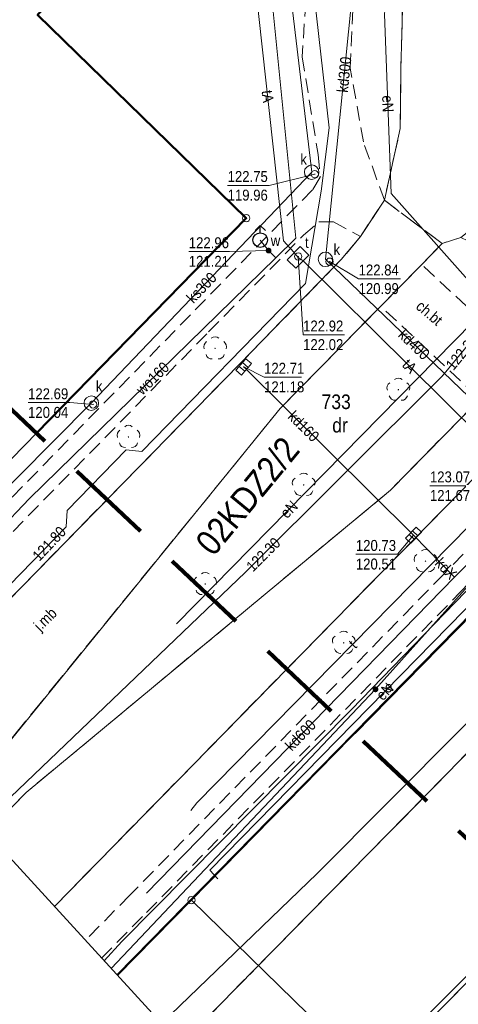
# Model space of a CAD drawing. Header units: metres. Extents: x 0 to 6446955, y 0 to 5658558.
# Tile 86 of 188: x 6441155 to 6441185, y 5654473 to 5654541. Entities that reach past the tile are written whole.
import ezdxf
from ezdxf.enums import TextEntityAlignment as Align

# ---------------------------------------------------------------- set-up
doc = ezdxf.new("R2010")
doc.units = ezdxf.units.M
doc.header["$MEASUREMENT"] = 0
for name, pattern in [('1.0_0.5', [1.5, 1, -0.5]), ('1.5_0.5', [2, 1.5, -0.5]), ('2', [0.9, 0.6, -0.3]), ('219-500', [0]), ('PRZER2-1', [3, 2, -1]), ('PRZER3-1', [4, 3, -1])]:
    doc.linetypes.add(name, pattern=pattern)
doc.layers.get('0').update_dxf_attribs({"color": 2, "linetype": 'CONTINUOUS', "lineweight": 5})
doc.layers.add('1ramki', color=7, linetype='PRZER2-1', lineweight=18)
doc.layers.add('z - MPZT', color=121, linetype='PRZER3-1', lineweight=18)
for name, color, linetype in [('202-punkt graniczny', 7, 'CONTINUOUS'), ('209-oznaczenie konturu klasyfikacyjnego', 7, 'CONTINUOUS'), ('211-numer działki ewidencyjnej', 7, 'CONTINUOUS'), ('217-kontur klasyfikacyjny', 7, 'CONTINUOUS'), ('218-kontur użytku gruntowego', 7, 'CONTINUOUS'), ('219-działka ewidencyjna', 7, 'CONTINUOUS'), ('chodnik', 7, 'CONTINUOUS'), ('chodnik-Atr17', 7, 'CONTINUOUS'), ('drzewo liściaste', 7, 'CONTINUOUS'), ('elektroenergetyczne urządzenie techniczne', 7, 'CONTINUOUS'), ('elektroenergetyczne urządzenie techniczne-Atr17', 7, 'CONTINUOUS'), ('hydrant', 7, 'CONTINUOUS'), ('jezdnia', 7, 'CONTINUOUS'), ('jezdnia-Atr17', 7, 'CONTINUOUS'), ('komora podziemna', 7, 'CONTINUOUS'), ('kratka ściekowa', 7, 'CONTINUOUS'), ('krawężnik', 7, 'CONTINUOUS'), ('ogrodzenie trwałe', 7, 'CONTINUOUS'), ('przewód elektroenergetyczny podziemny', 7, 'CONTINUOUS'), ('przewód elektroenergetyczny podziemny-Atr1', 7, 'CONTINUOUS'), ('przewód gazowy', 7, 'CONTINUOUS'), ('przewód kanalizacyjny', 7, 'CONTINUOUS'), ('przewód kanalizacyjny-Atr1', 7, 'CONTINUOUS'), ('przewód telekomunikacyjny podziemny', 7, 'CONTINUOUS'), ('przewód telekomunikacyjny podziemny-Atr1', 7, 'CONTINUOUS'), ('przewód wodociągowy', 7, 'CONTINUOUS'), ('przewód wodociągowy-Atr1', 7, 'CONTINUOUS'), ('rzedna', 7, 'CONTINUOUS'), ('rzedna-Atr2', 7, 'CONTINUOUS'), ('rzedna-Atr3', 7, 'CONTINUOUS'), ('właz do komory lub kanału - okrągły', 7, 'CONTINUOUS'), ('właz do komory lub kanału - okrągły-Atr17', 7, 'CONTINUOUS'), ('Zakres', 7, 'CONTINUOUS'), ('zasuwa lub zawór', 7, 'CONTINUOUS'), ('zasuwa lub zawór-Atr17', 7, 'CONTINUOUS')]:
    doc.layers.add(name, color=color, linetype=linetype)
doc.styles.add('MapaZas', font='geodezja.shx', dxfattribs={"width": 0.9})
doc.linetypes.add('902-500', pattern='A,3.75,0,[1,ksztalty.shx,S=0.5,R=0,X=0,Y=0],3.75', length=7.5)
doc.linetypes.add('OLZ', pattern='A,3,-1,[36,msgB.shx,S=0.008,R=0,X=-0.5,Y=0],3', length=7)

# ---------------------------------------------------------------- blocks, each defined once
blk = doc.blocks.new('202')
at = {"color": 0, "linetype": 'Continuous', "lineweight": 0}
blk.add_circle((0, 0), 0.25, dxfattribs=at)
blk = doc.blocks.new('US22')
at = {"color": 0, "linetype": 'Continuous', "lineweight": 13}
blk.add_circle((0, 0), 0.25, dxfattribs=at)
blk = doc.blocks.new('PW01')
at = {"linetype": 'Continuous', "lineweight": 13}
h = blk.add_hatch(color=0, dxfattribs=at)
edge = h.paths.add_edge_path()
edge.add_arc((0, 0), 0.045, 0, 360)
blk = doc.blocks.new('OP021')
at = {"linetype": 'Continuous', "lineweight": 13}
h = blk.add_hatch(color=0, dxfattribs=at)
edge = h.paths.add_edge_path()
edge.add_arc((0, 0), 0.05, 0, 360)
at = {"color": 0, "linetype": 'Continuous', "lineweight": 13}
for centre, start, end in [((0, 0.4), 49.272, 130.728), ((-0.38, 0.124), 121.308, 202.548), ((0.38, 0.124), 337.452, 58.692), ((-0.235, -0.324), 193.221, 274.871), ((0.235, -0.324), 265.129, 346.779)]:
    blk.add_arc(centre, 0.4, start, end, dxfattribs=at)
blk = doc.blocks.new('US05')
at = {"color": 0, "linetype": 'Continuous', "lineweight": 13}
for p, q in [((-0.525, -0.25), (-0.525, 0.25)), ((-0.525, 0.25), (-0.175, 0.25)), ((-0.175, -0.25), (-0.175, 0.25)), ((-0.175, 0.25), (0.175, 0.25)), ((0.175, -0.25), (0.175, 0.25)), ((0.175, 0.25), (0.525, 0.25)), ((0.525, -0.25), (0.525, 0.25)), ((-0.525, -0.25), (-0.175, -0.25)), ((-0.175, -0.25), (0.175, -0.25)), ((0.175, -0.25), (0.525, -0.25))]:
    blk.add_line(p, q, dxfattribs=at)
blk = doc.blocks.new('US25')
at = {"linetype": 'Continuous', "lineweight": 0}
h = blk.add_hatch(color=0, dxfattribs=at)
edge = h.paths.add_edge_path()
edge.add_arc((0, 0), 0.2, 0, 360)
blk = doc.blocks.new('SUWH')
at = {"color": 0, "linetype": 'Continuous'}
for p in [(-0.354, 0.646), (0, 0.5), (0.354, 0.646)]:
    blk.add_line(p, (0, 1), dxfattribs=at)
blk.add_circle((0, 0), 0.5, dxfattribs=at)

msp = doc.modelspace()

# ---------------------------------------------------------------- linework, layer by layer
at = {"layer": '1ramki', "color": 0, "linetype": 'Continuous', "lineweight": 13, "flags": 128}
msp.add_lwpolyline([(6441006.976, 5654850.87), (6441297.309, 5654533.78), (6441194.112, 5654439.161), (6440903.779, 5654756.251)], close=True, dxfattribs=at)
at = {"layer": '217-kontur klasyfikacyjny', "color": 3, "linetype": 'Continuous', "lineweight": 13}
msp.add_line((6441141.056, 5654497.106), (6441170.17, 5654526.9), dxfattribs=at)
at = {"layer": '217-kontur klasyfikacyjny', "color": 3, "linetype": 'Continuous', "lineweight": 13, "flags": 128}
msp.add_lwpolyline([(6441170.17, 5654526.9), (6441155.84, 5654540.84)], dxfattribs=at)
at = {"layer": '218-kontur użytku gruntowego', "color": 3, "linetype": 'Continuous', "lineweight": 13}
for p, q in [((6441170.17, 5654526.9), (6441141.056, 5654497.106)), ((6441141.056, 5654497.106), (6441170.17, 5654526.9))]:
    msp.add_line(p, q, dxfattribs=at)
at = {"layer": '218-kontur użytku gruntowego', "color": 3, "linetype": 'Continuous', "lineweight": 13, "flags": 128}
for points in [[(6441170.17, 5654526.9), (6441155.84, 5654540.84)], [(6441155.84, 5654540.84), (6441170.17, 5654526.9)], [(6441191.54, 5654505.76), (6441166.4, 5654480.13)], [(6441166.4, 5654480.13), (6441191.54, 5654505.76)]]:
    msp.add_lwpolyline(points, dxfattribs=at)
at = {"layer": '218-kontur użytku gruntowego', "color": 3, "linetype": 'Continuous', "lineweight": 13}
for points in [[(6441161.331, 5654474.963), (6441166.4, 5654480.13)], [(6441166.4, 5654480.13), (6441161.331, 5654474.963)]]:
    msp.add_lwpolyline(points, dxfattribs=at)
at = {"layer": '219-działka ewidencyjna', "color": 3, "linetype": '219-500', "lineweight": 13}
msp.add_line((6441141.056, 5654497.106), (6441170.17, 5654526.9), dxfattribs=at)
at = {"layer": '219-działka ewidencyjna', "color": 3, "linetype": '219-500', "lineweight": 13, "flags": 128}
for points in [[(6441170.17, 5654526.9), (6441155.84, 5654540.84)], [(6441166.4, 5654480.13), (6441191.54, 5654505.76)]]:
    msp.add_lwpolyline(points, dxfattribs=at)
at = {"layer": '219-działka ewidencyjna', "color": 3, "linetype": '219-500', "lineweight": 13}
for points in [[(6441161.331, 5654474.963), (6441166.4, 5654480.13)], [(6441201.471, 5654445.908), (6441166.4, 5654480.13)]]:
    msp.add_lwpolyline(points, dxfattribs=at)
at = {"layer": 'chodnik', "color": 7, "linetype": '1.0_0.5', "lineweight": 13}
for p, q in [((6441174.34, 5654543.23), (6441174.01, 5654537.97)), ((6441177.31, 5654537.2), (6441177.55, 5654542.86)), ((6441174.01, 5654537.97), (6441175.1, 5654531.28)), ((6441178.21, 5654532.13), (6441177.31, 5654537.2)), ((6441179.65, 5654528.13), (6441178.21, 5654532.13)), ((6441175.1, 5654531.28), (6441175.25, 5654529.72)), ((6441175.25, 5654529.72), (6441174.71, 5654528.84)), ((6441174.71, 5654528.84), (6441166.34, 5654520.28)), ((6441178, 5654525.64), (6441179.65, 5654528.13)), ((6441174.09, 5654525.73), (6441175.15, 5654526.65)), ((6441175.15, 5654526.65), (6441176.16, 5654526.66)), ((6441176.16, 5654526.66), (6441178, 5654525.64)), ((6441167.58, 5654519.1), (6441174.09, 5654525.73)), ((6441166.34, 5654520.28), (6441144.54, 5654498.01)), ((6441145.75, 5654496.85), (6441167.58, 5654519.1))]:
    msp.add_line(p, q, dxfattribs=at)
at = {"layer": 'chodnik', "color": 7, "linetype": '1.0_0.5', "lineweight": 13, "flags": 128}
msp.add_lwpolyline([(6441182.22, 5654523.72), (6441179.4, 5654520.87), (6441186.2, 5654514.5), (6441189.05, 5654517.37)], close=True, dxfattribs=at)
at = {"layer": 'chodnik', "color": 7, "linetype": '1.0_0.5', "lineweight": 13}
for points in [[(6441218.82, 5654513.77), (6441215.86, 5654515.89), (6441210.11, 5654513.79), (6441209.97, 5654513.78), (6441203.43, 5654512.89), (6441197.4, 5654513.63), (6441192.8, 5654515.06), (6441190.08, 5654513.24), (6441191.18, 5654512.11), (6441191.72, 5654511.16), (6441191.33, 5654510.32), (6441183.73, 5654502.49), (6441162.18, 5654480.48), (6441159.122, 5654477.375)], [(6441160.238, 5654476.157), (6441163.32, 5654479.29), (6441184.83, 5654501.22), (6441193.3, 5654509.92), (6441194.68, 5654510.76), (6441196.3, 5654510.6), (6441204.48, 5654509.69), (6441212.27, 5654511.08), (6441218.82, 5654513.77)]]:
    msp.add_lwpolyline(points, dxfattribs=at)
at = {"layer": 'jezdnia', "color": 7, "linetype": '1.5_0.5', "lineweight": 13, "flags": 128}
msp.add_lwpolyline([(6441226.55, 5654549.73), (6441223.16, 5654553.12), (6441222.25, 5654552.28), (6441221.24, 5654552.16), (6441220.55, 5654552.65), (6441218.75, 5654554.7), (6441217.83, 5654555.33), (6441217.16, 5654556.15), (6441216.38, 5654557.82), (6441216.51, 5654559.23), (6441212.87, 5654562.46), (6441210.4, 5654561.39), (6441207.86, 5654560.97), (6441204.8, 5654560.89), (6441200.48, 5654560.74), (6441196.23, 5654560.69), (6441193.62, 5654560.91), (6441191.25, 5654561.69), (6441188.41, 5654563.31), (6441184.12, 5654561.22), (6441186.78, 5654558.32), (6441188.27, 5654556.75), (6441188.37, 5654556.58), (6441188.46, 5654556.4), (6441188.5, 5654556.2), (6441188.51, 5654556), (6441188.49, 5654555.79), (6441188.43, 5654555.6), (6441188.33, 5654555.42), (6441188.21, 5654555.25), (6441188.06, 5654555.11), (6441187.9, 5654555.01), (6441187.7, 5654554.93), (6441187.5, 5654554.88), (6441187.3, 5654554.87), (6441187.1, 5654554.89), (6441186.9, 5654554.95), (6441186.73, 5654555.05), (6441184.97, 5654556.94), (6441182.28, 5654559.82), (6441179.73, 5654556.33), (6441181.43, 5654553.53), (6441182.36, 5654549.51), (6441181.81, 5654545.99), (6441181.7, 5654545.53), (6441180.92, 5654542.07), (6441180.78, 5654537.11), (6441180.74, 5654533.05), (6441179.65, 5654528.13), (6441183.62, 5654525.17), (6441184.89, 5654525.58), (6441189.43, 5654529.07), (6441189.28, 5654529.27), (6441189.14, 5654529.49), (6441188.99, 5654529.7), (6441188.85, 5654529.92), (6441188.72, 5654530.13), (6441188.59, 5654530.36), (6441188.46, 5654530.58), (6441188.34, 5654530.8), (6441188.21, 5654531.02), (6441188.1, 5654531.25), (6441187.98, 5654531.48), (6441187.88, 5654531.71), (6441187.76, 5654531.94), (6441187.66, 5654532.17), (6441187.56, 5654532.41), (6441187.46, 5654532.65), (6441187.37, 5654532.88), (6441187.28, 5654533.12), (6441187.19, 5654533.36), (6441187.11, 5654533.6), (6441187.03, 5654533.85), (6441186.96, 5654534.09), (6441186.88, 5654534.34), (6441186.82, 5654534.58), (6441186.75, 5654534.83), (6441186.69, 5654535.07), (6441186.63, 5654535.32), (6441186.57, 5654535.58), (6441186.53, 5654535.83), (6441186.48, 5654536.08), (6441186.4, 5654536.59), (6441186.37, 5654536.84), (6441186.33, 5654537.09), (6441186.31, 5654537.34), (6441186.29, 5654537.6), (6441186.27, 5654537.85), (6441186.25, 5654538.11), (6441186.24, 5654538.36), (6441186.23, 5654538.62), (6441186.22, 5654538.87), (6441186.23, 5654539.13), (6441186.23, 5654539.38), (6441186.24, 5654539.64), (6441186.25, 5654539.89), (6441186.27, 5654540.15), (6441186.28, 5654540.41), (6441186.29, 5654540.47), (6441186.29, 5654540.54), (6441186.31, 5654540.61), (6441186.31, 5654540.68), (6441186.32, 5654540.75), (6441186.32, 5654540.82), (6441186.34, 5654540.96), (6441186.34, 5654541.03), (6441186.35, 5654541.1), (6441186.37, 5654541.17), (6441186.38, 5654541.23), (6441186.38, 5654541.3), (6441186.39, 5654541.37), (6441186.41, 5654541.51), (6441186.45, 5654541.76), (6441186.49, 5654542.01), (6441186.54, 5654542.26), (6441186.58, 5654542.51), (6441186.63, 5654542.76), (6441186.69, 5654543.01), (6441186.81, 5654543.5), (6441186.88, 5654543.75), (6441186.95, 5654543.99), (6441187.02, 5654544.23), (6441187.11, 5654544.48), (6441187.18, 5654544.72), (6441187.26, 5654544.96), (6441187.36, 5654545.19), (6441187.45, 5654545.43), (6441187.55, 5654545.67), (6441187.64, 5654545.9), (6441187.75, 5654546.14), (6441187.86, 5654546.36), (6441187.96, 5654546.59), (6441188.08, 5654546.82), (6441188.19, 5654547.05), (6441188.32, 5654547.27), (6441188.44, 5654547.49), (6441188.56, 5654547.71), (6441188.7, 5654547.93), (6441188.83, 5654548.15), (6441188.97, 5654548.36), (6441189.11, 5654548.57), (6441189.25, 5654548.78), (6441189.4, 5654548.99), (6441189.55, 5654549.2), (6441189.7, 5654549.4), (6441189.86, 5654549.6), (6441190.01, 5654549.8), (6441190.18, 5654549.99), (6441190.34, 5654550.19), (6441190.51, 5654550.38), (6441190.68, 5654550.57), (6441190.85, 5654550.75), (6441191.03, 5654550.94), (6441191.21, 5654551.12), (6441191.39, 5654551.29), (6441191.57, 5654551.47), (6441191.76, 5654551.64), (6441191.95, 5654551.81), (6441192.14, 5654551.98), (6441192.33, 5654552.14), (6441192.54, 5654552.3), (6441192.73, 5654552.46), (6441193.14, 5654552.76), (6441193.35, 5654552.92), (6441193.55, 5654553.05), (6441193.76, 5654553.2), (6441193.98, 5654553.34), (6441194.19, 5654553.47), (6441194.41, 5654553.6), (6441194.62, 5654553.72), (6441194.85, 5654553.85), (6441195.07, 5654553.98), (6441195.29, 5654554.09), (6441195.52, 5654554.21), (6441195.75, 5654554.31), (6441195.98, 5654554.42), (6441196.21, 5654554.53), (6441196.44, 5654554.63), (6441196.67, 5654554.73), (6441196.9, 5654554.82), (6441197.15, 5654554.91), (6441197.39, 5654555), (6441197.62, 5654555.08), (6441197.86, 5654555.17), (6441198.1, 5654555.24), (6441198.34, 5654555.31), (6441198.59, 5654555.38), (6441198.84, 5654555.45), (6441199.08, 5654555.51), (6441199.33, 5654555.57), (6441199.57, 5654555.63), (6441199.82, 5654555.67), (6441200.32, 5654555.77), (6441200.57, 5654555.81), (6441200.81, 5654555.84), (6441201.08, 5654555.88), (6441201.33, 5654555.9), (6441201.58, 5654555.93), (6441201.83, 5654555.96), (6441202.08, 5654555.97), (6441202.33, 5654555.99), (6441202.59, 5654556), (6441202.84, 5654556.01), (6441203.09, 5654556.01), (6441203.35, 5654556.01), (6441203.6, 5654556), (6441203.85, 5654556), (6441204.1, 5654555.99), (6441204.36, 5654555.98), (6441204.61, 5654555.96), (6441204.86, 5654555.93), (6441205.11, 5654555.91), (6441205.37, 5654555.88), (6441205.62, 5654555.85), (6441205.87, 5654555.81), (6441206.11, 5654555.77), (6441206.36, 5654555.72), (6441206.61, 5654555.68), (6441206.86, 5654555.62), (6441207.11, 5654555.57), (6441207.35, 5654555.51), (6441207.6, 5654555.45), (6441207.85, 5654555.39), (6441208.09, 5654555.31), (6441208.33, 5654555.24), (6441208.57, 5654555.16), (6441208.81, 5654555.08), (6441209.05, 5654554.99), (6441209.29, 5654554.9), (6441209.52, 5654554.82), (6441209.76, 5654554.71), (6441209.98, 5654554.62), (6441210.22, 5654554.51), (6441210.45, 5654554.41), (6441210.68, 5654554.29), (6441210.91, 5654554.19), (6441211.13, 5654554.07), (6441211.35, 5654553.95), (6441211.57, 5654553.83), (6441211.8, 5654553.7), (6441212.02, 5654553.57), (6441212.22, 5654553.44), (6441212.44, 5654553.3), (6441212.65, 5654553.17), (6441212.87, 5654553.03), (6441213.07, 5654552.88), (6441213.27, 5654552.73), (6441213.48, 5654552.57), (6441213.68, 5654552.42), (6441213.87, 5654552.27), (6441214.07, 5654552.1), (6441214.27, 5654551.94), (6441214.45, 5654551.78), (6441214.65, 5654551.6), (6441214.83, 5654551.44), (6441215.02, 5654551.26), (6441215.2, 5654551.08), (6441215.38, 5654550.9), (6441215.56, 5654550.73), (6441215.72, 5654550.53), (6441215.9, 5654550.35), (6441216.07, 5654550.16), (6441216.22, 5654549.96), (6441216.39, 5654549.77), (6441216.7, 5654549.37), (6441216.86, 5654549.17), (6441217, 5654548.97), (6441217.15, 5654548.76), (6441217.3, 5654548.55), (6441217.43, 5654548.34), (6441217.57, 5654548.13), (6441217.71, 5654547.92), (6441217.84, 5654547.69), (6441217.97, 5654547.48), (6441218.09, 5654547.26), (6441218.21, 5654547.04), (6441218.33, 5654546.81), (6441218.44, 5654546.58), (6441218.56, 5654546.36), (6441218.66, 5654546.13), (6441218.77, 5654545.9), (6441218.87, 5654545.66), (6441218.96, 5654545.43), (6441219.06, 5654545.19)], close=True, dxfattribs=at)
at = {"layer": 'jezdnia', "color": 7, "linetype": '1.5_0.5', "lineweight": 13}
for points in [[(6441150.244, 5654487.072), (6441152.83, 5654489.72), (6441172.5, 5654513.85), (6441179.4, 5654520.87), (6441182.22, 5654523.72), (6441183.62, 5654525.17), (6441179.65, 5654528.13), (6441178, 5654525.64), (6441176.69, 5654524.06), (6441169.73, 5654516.92), (6441147.85, 5654494.57), (6441145.541, 5654492.209)], [(6441156.997, 5654479.697), (6441160, 5654482.77), (6441189.27, 5654512.62), (6441190.08, 5654513.24), (6441192.8, 5654515.06), (6441197.79, 5654516.71), (6441189.91, 5654520.49), (6441189.84, 5654518.85), (6441189.05, 5654517.37), (6441186.2, 5654514.5), (6441180.07, 5654508.25), (6441155.05, 5654487.51), (6441152.355, 5654484.766)], [(6441173.11, 5654462.098), (6441178.1, 5654467.14), (6441180.22, 5654469.35), (6441189.15, 5654478.36), (6441192.71, 5654474.91), (6441206.6, 5654489.1), (6441195.3, 5654500.34), (6441165.669, 5654470.226)]]:
    msp.add_lwpolyline(points, dxfattribs=at)
at = {"layer": 'komora podziemna', "color": 32, "linetype": 'Continuous', "lineweight": 13, "flags": 128}
for points in [[(6441175.16, 5654530.05), (6441175.12, 5654529.86), (6441175.01, 5654529.7), (6441174.84, 5654529.6), (6441174.65, 5654529.56), (6441174.46, 5654529.6), (6441174.31, 5654529.71), (6441174.2, 5654529.88), (6441174.16, 5654530.07), (6441174.2, 5654530.26), (6441174.32, 5654530.41), (6441174.48, 5654530.52), (6441174.67, 5654530.56), (6441174.86, 5654530.52), (6441175.02, 5654530.4), (6441175.12, 5654530.24)], [(6441176.1, 5654524.07), (6441176.06, 5654523.88), (6441175.95, 5654523.72), (6441175.79, 5654523.62), (6441175.59, 5654523.58), (6441175.41, 5654523.62), (6441175.25, 5654523.74), (6441175.14, 5654523.9), (6441175.1, 5654524.09), (6441175.15, 5654524.28), (6441175.26, 5654524.44), (6441175.42, 5654524.54), (6441175.61, 5654524.58), (6441175.8, 5654524.54), (6441175.96, 5654524.42), (6441176.07, 5654524.26)], [(6441160.03, 5654514.21), (6441159.99, 5654514.02), (6441159.87, 5654513.86), (6441159.71, 5654513.75), (6441159.52, 5654513.72), (6441159.33, 5654513.76), (6441159.17, 5654513.87), (6441159.07, 5654514.04), (6441159.03, 5654514.23), (6441159.07, 5654514.42), (6441159.19, 5654514.57), (6441159.35, 5654514.68), (6441159.54, 5654514.72), (6441159.73, 5654514.67), (6441159.89, 5654514.56), (6441159.99, 5654514.4)]]:
    msp.add_lwpolyline(points, close=True, dxfattribs=at)
at = {"layer": 'komora podziemna', "color": 30, "linetype": 'Continuous', "lineweight": 13, "flags": 128}
msp.add_lwpolyline([(6441173.87, 5654524.95), (6441174.46, 5654524.37), (6441173.58, 5654523.48), (6441172.97, 5654524.05)], close=True, dxfattribs=at)
at = {"layer": 'krawężnik', "color": 7, "linetype": 'Continuous', "lineweight": 13}
for points in [[(6441181.7, 5654545.53), (6441180.92, 5654542.07), (6441180.78, 5654537.11), (6441180.74, 5654533.05), (6441179.65, 5654528.13), (6441178, 5654525.64), (6441176.69, 5654524.06), (6441169.73, 5654516.92), (6441147.85, 5654494.57), (6441145.541, 5654492.209)], [(6441150.244, 5654487.072), (6441152.83, 5654489.72), (6441172.5, 5654513.85), (6441179.4, 5654520.87), (6441182.22, 5654523.72), (6441183.62, 5654525.17), (6441184.89, 5654525.58), (6441186.34, 5654524.89), (6441187.7, 5654523.41), (6441189.18, 5654522.05), (6441189.91, 5654520.49), (6441189.84, 5654518.85), (6441189.05, 5654517.37), (6441186.2, 5654514.5)], [(6441186.2, 5654514.5), (6441180.07, 5654508.25), (6441155.05, 5654487.51), (6441152.355, 5654484.766)], [(6441190.08, 5654513.24), (6441189.27, 5654512.62), (6441160, 5654482.77), (6441156.997, 5654479.697)], [(6441206.6, 5654489.1), (6441195.3, 5654500.34), (6441165.669, 5654470.226)], [(6441206.6, 5654489.1), (6441192.71, 5654474.91), (6441189.15, 5654478.36), (6441180.22, 5654469.35), (6441178.1, 5654467.14), (6441173.11, 5654462.098)]]:
    msp.add_lwpolyline(points, dxfattribs=at)
at = {"layer": 'ogrodzenie trwałe', "color": 7, "linetype": '902-500', "lineweight": 35}
msp.add_lwpolyline([(6441161.289, 5654475.009), (6441191.53, 5654505.83), (6441205.88, 5654491.92)], dxfattribs=at)
at = {"layer": 'przewód elektroenergetyczny podziemny', "color": 1, "linetype": 'Continuous', "lineweight": 13, "flags": 128}
for points in [[(6441186.32, 5654521.62), (6441180.11, 5654528.6), (6441179.67, 5654540.89), (6441180.28, 5654547.09)], [(6441165.38, 5654499.09), (6441186.99, 5654521.04)], [(6441179.04, 5654494.59), (6441190.56, 5654507.42), (6441192.08, 5654507.86), (6441194.06, 5654505.46), (6441204.81, 5654494.01), (6441205.83, 5654493.44), (6441207.13, 5654494.02), (6441216.46, 5654503.8), (6441217.7, 5654505.07)], [(6441168.22, 5654481.6), (6441167.66, 5654482.18), (6441191.7, 5654506.7), (6441199.32, 5654499.37), (6441203.18, 5654497.43)]]:
    msp.add_lwpolyline(points, dxfattribs=at)
at = {"layer": 'przewód elektroenergetyczny podziemny', "color": 1, "linetype": 'Continuous', "lineweight": 13}
for points in [[(6441203.11, 5654539.03), (6441204.15, 5654537.68), (6441193.84, 5654527.3), (6441188.61, 5654522.1), (6441183.64, 5654516.1), (6441170.12, 5654502.63), (6441153.99, 5654487.2), (6441151.994, 5654485.16)], [(6441160.407, 5654475.973), (6441161.62, 5654477.3), (6441177.38, 5654493.19), (6441191.66, 5654507.9), (6441192.51, 5654507.99), (6441199.61, 5654504.91), (6441207.41, 5654497.38), (6441208.33, 5654497.49), (6441214.74, 5654503.88), (6441215.81, 5654503.81), (6441225.39, 5654493.8), (6441238.148, 5654479.536)], [(6441160.884, 5654475.451), (6441179.04, 5654494.59)]]:
    msp.add_lwpolyline(points, dxfattribs=at)
at = {"layer": 'przewód gazowy', "color": 40, "linetype": 'Continuous', "lineweight": 13}
for p, q in [((6441174.65, 5654543.8), (6441175.85, 5654533.1)), ((6441175.85, 5654533.1), (6441175.32, 5654528.75)), ((6441175.32, 5654528.75), (6441174.24, 5654522.43)), ((6441174.24, 5654522.43), (6441163, 5654510.91)), ((6441161.93, 5654511.02), (6441157.87, 5654506.86)), ((6441163, 5654510.91), (6441161.93, 5654511.02)), ((6441157.87, 5654506.86), (6441157.8, 5654505.73)), ((6441157.8, 5654505.73), (6441145.06, 5654492.69))]:
    msp.add_line(p, q, dxfattribs=at)
at = {"layer": 'przewód kanalizacyjny', "color": 34, "linetype": 'Continuous', "lineweight": 13, "flags": 128}
for points in [[(6441174.66, 5654530.06), (6441171.85, 5654553.64)], [(6441175.6, 5654524.08), (6441178.17, 5654549.42)], [(6441159.53, 5654514.22), (6441174.66, 5654530.06)], [(6441175.6, 5654524.08), (6441191.22, 5654509.12)], [(6441169.99, 5654516.7), (6441181.65, 5654505.17)], [(6441163.32, 5654480.61), (6441184.46, 5654502.29), (6441191.22, 5654509.12)], [(6441184.46, 5654502.29), (6441181.65, 5654505.17)], [(6441196.11, 5654485.7), (6441177.38, 5654467.02)]]:
    msp.add_lwpolyline(points, dxfattribs=at)
at = {"layer": 'przewód kanalizacyjny', "color": 34, "linetype": 'Continuous', "lineweight": 13}
msp.add_lwpolyline([(6441141.758, 5654496.34), (6441159.53, 5654514.22)], dxfattribs=at)
at = {"layer": 'przewód telekomunikacyjny podziemny', "color": 30, "linetype": 'Continuous', "lineweight": 13, "flags": 128}
for points in [[(6441169.26, 5654561.77), (6441169.03, 5654561.36), (6441168.51, 5654560.76), (6441170.56, 5654545.13), (6441172.72, 5654525.36), (6441173.44, 5654524.56), (6441173.72, 5654524.21)], [(6441173.72, 5654524.21), (6441174.08, 5654523.97), (6441188.68, 5654509.53), (6441188.74, 5654509.05)], [(6441188.74, 5654509.05), (6441188.17, 5654508.55), (6441166.77, 5654486.81), (6441166.37, 5654486.27)]]:
    msp.add_lwpolyline(points, dxfattribs=at)
at = {"layer": 'przewód wodociągowy', "color": 5, "linetype": 'Continuous', "lineweight": 13}
for p, q in [((6441173.56, 5654525.54), (6441170.69, 5654554.29)), ((6441172.19, 5654524.18), (6441173.56, 5654525.54)), ((6441155.27, 5654507.65), (6441172.19, 5654524.18)), ((6441143.039, 5654494.941), (6441155.27, 5654507.65))]:
    msp.add_line(p, q, dxfattribs=at)
at = {"layer": 'przewód wodociągowy', "color": 5, "linetype": 'Continuous', "lineweight": 13, "flags": 128}
for points in [[(6441171.13, 5654525.4), (6441171.7, 5654524.68)], [(6441171.7, 5654524.68), (6441172.19, 5654524.18)]]:
    msp.add_lwpolyline(points, dxfattribs=at)
at = {"layer": 'przewód wodociągowy', "color": 5, "linetype": 'Continuous', "lineweight": 13}
msp.add_lwpolyline([(6441164.354, 5654471.661), (6441175.03, 5654481.95), (6441194.73, 5654501.74), (6441206, 5654490.87), (6441215.73, 5654500.43), (6441236.2, 5654477.75)], dxfattribs=at)
at = {"layer": 'rzedna-Atr2', "color": 7, "lineweight": 13, "flags": 128}
for points in [[(6441174.87, 5654529.92), (6441171.74, 5654529.15), (6441168.886, 5654529.15)], [(6441173.74, 5654524.27), (6441174.07, 5654518.9), (6441176.918, 5654518.9)], [(6441175.89, 5654523.92), (6441177.88, 5654522.74), (6441180.766, 5654522.74)], [(6441159.65, 5654514.13), (6441158.06, 5654514.25), (6441155.185, 5654514.25)], [(6441188.87, 5654508.95), (6441185.63, 5654508.55), (6441182.776, 5654508.55)]]:
    msp.add_lwpolyline(points, dxfattribs=at)
at = {"layer": 'rzedna-Atr2', "color": 5, "lineweight": 13, "flags": 128}
msp.add_lwpolyline([(6441171.7, 5654524.68), (6441169.01, 5654524.61), (6441166.22, 5654524.61)], dxfattribs=at)
at = {"layer": 'rzedna-Atr2', "color": 34, "lineweight": 13, "flags": 128}
for points in [[(6441169.99, 5654516.7), (6441171.39, 5654516), (6441173.951, 5654516)], [(6441181.65, 5654505.17), (6441180.54, 5654503.85), (6441177.692, 5654503.85)]]:
    msp.add_lwpolyline(points, dxfattribs=at)
at = {"layer": 'z - MPZT', "linetype": 'Continuous', "lineweight": 50}
for points in [[(6441155.76, 5654512.154), (6441170.17, 5654526.9), (6441155.84, 5654540.84), (6441168.61, 5654553.86), (6441133.22, 5654592.61), (6441106.62, 5654620.73), (6441092.95, 5654635.37), (6441030.23, 5654702.09), (6441032.251, 5654703.98), (6441022.29, 5654714.63), (6441016.51, 5654720.91), (6440996.06, 5654744.3), (6440984.25, 5654757.15), (6440975.96, 5654766.48), (6440959.13, 5654784.684)], [(6441247.458, 5654534.105), (6441237.68, 5654523.85), (6441218.29, 5654504.41), (6441215.97, 5654502.14), (6441205.87, 5654492.04), (6441191.54, 5654505.76), (6441177.627, 5654491.575)]]:
    msp.add_lwpolyline(points, dxfattribs=at)
at = {"layer": 'Zakres', "color": 6, "linetype": '2', "lineweight": 100, "ltscale": 10, "flags": 128}
msp.add_lwpolyline([(6441211.03, 5654460.14), (6441266.77, 5654512.35), (6441224.8, 5654559.63), (6441178.57, 5654603.37), (6440988.78, 5654809.39), (6440937.98, 5654767.06), (6441124.95, 5654563.86), (6441139.06, 5654527.87)], close=True, dxfattribs=at)

# ---------------------------------------------------------------- block references
at = {"layer": '202-punkt graniczny', "color": 3, "linetype": 'Continuous', "lineweight": 13}
for p in [(6441170.17, 5654526.9), (6441166.4, 5654480.13)]:
    msp.add_blockref('202', p, dxfattribs=at)
at = {"layer": 'drzewo liściaste', "color": 94, "linetype": 'Continuous', "lineweight": 13}
for p in [(6441168.03, 5654517.97), (6441180.61, 5654515.14), (6441162.08, 5654511.9), (6441174.11, 5654508.61), (6441182.47, 5654503.38), (6441167.35, 5654501.81), (6441176.86, 5654497.78)]:
    msp.add_blockref('OP021', p, dxfattribs=at)
at = {"layer": 'elektroenergetyczne urządzenie techniczne', "color": 1, "linetype": 'Continuous', "lineweight": 13}
msp.add_blockref('US25', (6441179.04, 5654494.59), dxfattribs=at)
at = {"layer": 'hydrant', "color": 5, "linetype": 'Continuous', "lineweight": 13}
msp.add_blockref('SUWH', (6441171.13, 5654525.4), dxfattribs=at)
at = {"layer": 'kratka ściekowa', "color": 34, "linetype": 'Continuous', "lineweight": 13}
for p, rotation in [((6441169.99, 5654516.7), 228.78), ((6441181.65, 5654505.17), 46.08)]:
    msp.add_blockref('US05', p, dxfattribs=dict(at, rotation=rotation))
at = {"layer": 'rzedna', "color": 34, "linetype": 'Continuous', "lineweight": 13}
for p in [(6441174.87, 5654529.92), (6441175.89, 5654523.92), (6441169.99, 5654516.7), (6441159.65, 5654514.13), (6441181.65, 5654505.17)]:
    msp.add_blockref('PW01', p, dxfattribs=at)
at = {"layer": 'rzedna', "color": 5, "linetype": 'Continuous', "lineweight": 13}
msp.add_blockref('PW01', (6441171.7, 5654524.68), dxfattribs=at)
at = {"layer": 'rzedna', "color": 30, "linetype": 'Continuous', "lineweight": 13}
msp.add_blockref('PW01', (6441173.74, 5654524.27), dxfattribs=at)
at = {"layer": 'rzedna', "color": 1, "linetype": 'Continuous', "lineweight": 13}
for p in [(6441183.64, 5654516.1), (6441170.12, 5654502.63)]:
    msp.add_blockref('PW01', p, dxfattribs=at)
at = {"layer": 'rzedna', "color": 40, "linetype": 'Continuous', "lineweight": 13}
msp.add_blockref('PW01', (6441157.8, 5654505.73), dxfattribs=at)
at = {"layer": 'właz do komory lub kanału - okrągły', "color": 7, "linetype": 'Continuous', "lineweight": 13}
for p in [(6441174.87, 5654529.92), (6441173.74, 5654524.27), (6441175.89, 5654523.92), (6441159.65, 5654514.13)]:
    msp.add_blockref('US22', p, dxfattribs=at)
at = {"layer": 'zasuwa lub zawór', "color": 5, "linetype": 'Continuous', "lineweight": 13}
msp.add_blockref('US25', (6441171.7, 5654524.68), dxfattribs=at)

# ---------------------------------------------------------------- texts
at = {"layer": '209-oznaczenie konturu klasyfikacyjnego', "color": 3, "linetype": 'Continuous', "lineweight": 13, "style": 'MapaZas', "width": 0.9}
msp.add_text('dr', height=1, dxfattribs=at).set_placement((6441176.071, 5654513.204), align=Align.TOP_LEFT)
at = {"layer": '211-numer działki ewidencyjnej', "color": 3, "linetype": 'Continuous', "lineweight": 13, "style": 'MapaZas', "width": 0.9}
msp.add_text('733', height=1, dxfattribs=at).set_placement((6441175.335, 5654513.811))
at = {"layer": 'chodnik-Atr17', "color": 7, "lineweight": 13, "style": 'MapaZas', "width": 0.9}
msp.add_text('ch.bt', height=0.75, rotation=319.558, dxfattribs=at).set_placement((6441182.74, 5654520.4), align=Align.MIDDLE_CENTER)
at = {"layer": 'elektroenergetyczne urządzenie techniczne-Atr17', "color": 1, "lineweight": 13, "style": 'MapaZas', "width": 0.9}
msp.add_text('e', height=0.75, dxfattribs=at).set_placement((6441179.69, 5654494.38))
at = {"layer": 'jezdnia-Atr17', "color": 7, "lineweight": 13, "style": 'MapaZas', "width": 0.9}
msp.add_text('j.mb', height=0.75, rotation=44.53, dxfattribs=at).set_placement((6441156.36, 5654499.4), align=Align.MIDDLE_CENTER)
at = {"layer": 'przewód elektroenergetyczny podziemny-Atr1', "color": 1, "lineweight": 13, "style": 'MapaZas', "width": 0.9}
for rotation, p in [(272.05, (6441179.89, 5654534.75)), (45.45, (6441173.1, 5654506.93)), (45.566, (6441179.68, 5654494.44))]:
    msp.add_text('eN', height=0.75, rotation=rotation, dxfattribs=at).set_placement(p, align=Align.MIDDLE_CENTER)
at = {"layer": 'przewód kanalizacyjny-Atr1', "color": 34, "lineweight": 13, "style": 'MapaZas', "width": 0.9}
for s, rotation, p in [('kd300', 84.209, (6441176.89, 5654536.75)), ('ks300', 46.313, (6441167.1, 5654522.14)), ('kd400', 316.24, (6441181.69, 5654518.24)), ('kd160', 315.319, (6441174.11, 5654512.63)), ('kdX', 314.299, (6441183.88, 5654502.88)), ('kd600', 45.722, (6441173.89, 5654491.45))]:
    msp.add_text(s, height=0.75, rotation=rotation, dxfattribs=at).set_placement(p, align=Align.MIDDLE_CENTER)
at = {"layer": 'przewód telekomunikacyjny podziemny-Atr1', "color": 30, "lineweight": 13, "style": 'MapaZas', "width": 0.9}
for s, rotation, p in [('tA', 276.234, (6441171.64, 5654535.25)), ('tA', 315.316, (6441181.38, 5654516.75)), ('t', 45.452, (6441177.47, 5654497.68))]:
    msp.add_text(s, height=0.75, rotation=rotation, dxfattribs=at).set_placement(p, align=Align.MIDDLE_CENTER)
at = {"layer": 'przewód wodociągowy-Atr1', "color": 5, "lineweight": 13, "style": 'MapaZas', "width": 0.9}
msp.add_text('wo160', height=0.75, rotation=44.331, dxfattribs=at).set_placement((6441163.73, 5654515.92), align=Align.MIDDLE_CENTER)
at = {"layer": 'rzedna-Atr2', "color": 7, "lineweight": 13, "style": 'MapaZas', "width": 0.9}
for s, p in [('122.75', (6441168.886, 5654529.158)), ('122.84', (6441177.88, 5654522.748)), ('122.92', (6441174.07, 5654518.908)), ('122.69', (6441155.185, 5654514.258)), ('123.07', (6441182.776, 5654508.558))]:
    msp.add_text(s, height=0.75, dxfattribs=at).set_placement(p, align=Align.BOTTOM_LEFT)
at = {"layer": 'rzedna-Atr2', "color": 5, "lineweight": 13, "style": 'MapaZas', "width": 0.9}
msp.add_text('122.96', height=0.75, dxfattribs=at).set_placement((6441166.22, 5654524.618), align=Align.BOTTOM_LEFT)
at = {"layer": 'rzedna-Atr2', "color": 1, "lineweight": 13, "style": 'MapaZas', "width": 0.9}
for rotation, p in [(50.364, (6441184.1, 5654516.65)), (44.894, (6441170.36, 5654502.86))]:
    msp.add_text('122.30', height=0.75, rotation=rotation, dxfattribs=at).set_placement(p, align=Align.MIDDLE_LEFT)
at = {"layer": 'rzedna-Atr2', "color": 34, "lineweight": 13, "style": 'MapaZas', "width": 0.9}
for s, p in [('122.71', (6441171.39, 5654516.008)), ('120.73', (6441177.692, 5654503.857))]:
    msp.add_text(s, height=0.75, dxfattribs=at).set_placement(p, align=Align.BOTTOM_LEFT)
at = {"layer": 'rzedna-Atr2', "color": 40, "lineweight": 13, "style": 'MapaZas', "width": 0.9}
msp.add_text('121.80', height=0.75, rotation=46.69, dxfattribs=at).set_placement((6441155.96, 5654503.32))
at = {"layer": 'rzedna-Atr3', "color": 7, "lineweight": 13, "style": 'MapaZas', "width": 0.9}
for s, p in [('119.96', (6441168.886, 5654527.883)), ('120.99', (6441177.88, 5654521.473)), ('122.02', (6441174.07, 5654517.633)), ('120.04', (6441155.185, 5654512.982)), ('121.67', (6441182.776, 5654507.282))]:
    msp.add_text(s, height=0.75, dxfattribs=at).set_placement(p, align=Align.BOTTOM_LEFT)
at = {"layer": 'rzedna-Atr3', "color": 5, "lineweight": 13, "style": 'MapaZas', "width": 0.9}
msp.add_text('121.21', height=0.75, dxfattribs=at).set_placement((6441166.22, 5654523.343), align=Align.BOTTOM_LEFT)
at = {"layer": 'rzedna-Atr3', "color": 34, "lineweight": 13, "style": 'MapaZas', "width": 0.9}
for s, p in [('121.18', (6441171.39, 5654514.732)), ('120.51', (6441177.692, 5654502.582))]:
    msp.add_text(s, height=0.75, dxfattribs=at).set_placement(p, align=Align.BOTTOM_LEFT)
at = {"layer": 'właz do komory lub kanału - okrągły-Atr17', "color": 7, "lineweight": 13, "style": 'MapaZas', "width": 0.9}
for s, p in [('k', (6441173.88, 5654530.57)), ('t', (6441174.2, 5654524.86)), ('k', (6441176.16, 5654524.38)), ('k', (6441159.84, 5654515))]:
    msp.add_text(s, height=0.75, dxfattribs=at).set_placement(p)
at = {"layer": 'z - MPZT', "linetype": 'OLZ', "lineweight": 35, "style": 'MapaZas', "width": 0.9}
msp.add_text('02KDZ2/2', height=1.75, rotation=50.54609, dxfattribs=at).set_placement((6441170.221, 5654507.873), align=Align.MIDDLE)
at = {"layer": 'zasuwa lub zawór-Atr17', "color": 5, "lineweight": 13, "style": 'MapaZas', "width": 0.9}
msp.add_text('w', height=0.75, dxfattribs=at).set_placement((6441171.85, 5654524.99))

doc.saveas('drawing.dxf')
